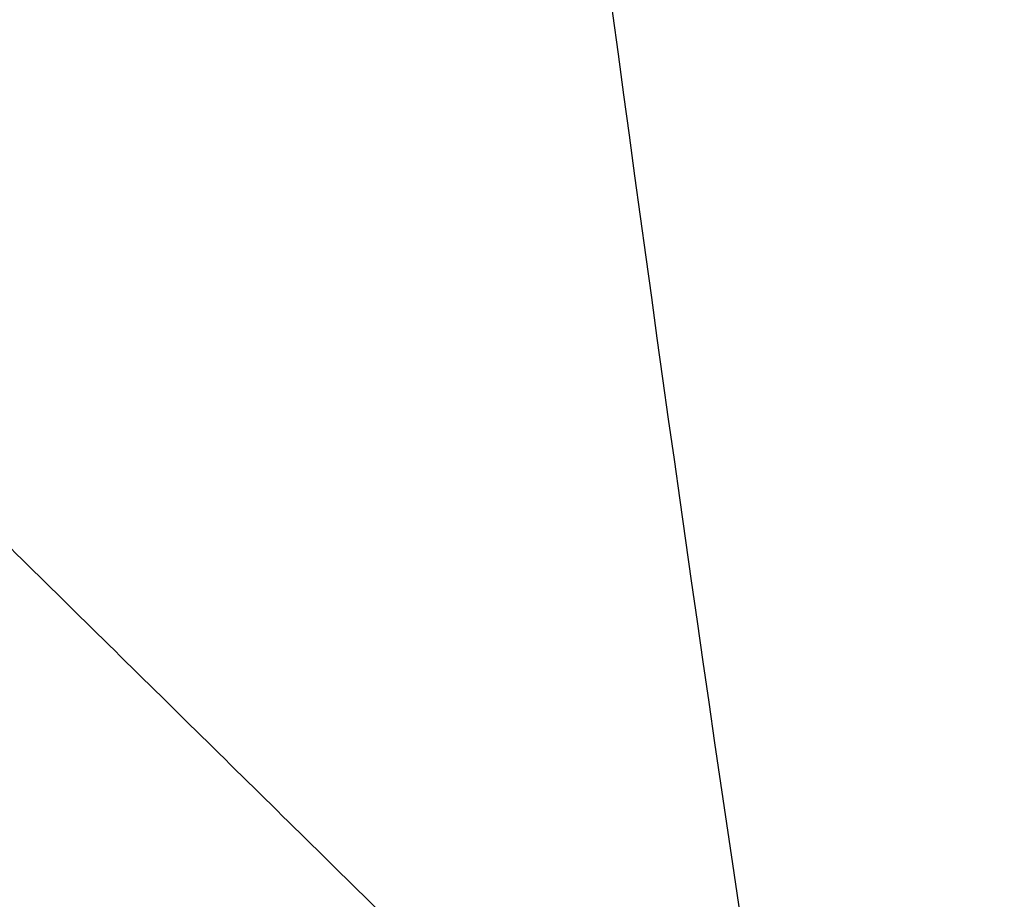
# Model space of a CAD drawing. Header units: millimetres. Extents: x -243.9 to -229.5, y -3.7 to 10.8.
# Tile 225 of 256: x -239.6126 to -239.5673, y 3.3178 to 3.3582. Entities that reach past the tile are written whole.
import ezdxf

# ---------------------------------------------------------------- set-up
doc = ezdxf.new("R2010")
doc.units = ezdxf.units.MM
doc.header["$MEASUREMENT"] = 0
doc.layers.add('Default', color=7, linetype='Continuous', true_color=0x000000)

msp = doc.modelspace()

# ---------------------------------------------------------------- linework, layer by layer
at = {"layer": 'Default'}
msp.add_rational_spline([(-233.669821, 3.75, 127.833877), (-233.6696, 4.138819, 127.833877), (-233.82447, 4.916512, 127.833877), (-234.493949, 5.918591, 127.833877), (-235.330241, 6.468002, 127.833877), (-236.080668, 6.685166, 127.833877), (-236.842743, 6.757931, 127.833877), (-237.807025, 6.566138, 127.833877), (-238.637634, 6.011062, 127.833877), (-239.140695, 5.392198, 127.833877), (-239.414799, 4.865102, 127.833877), (-239.575804, 4.309902, 127.833877), (-239.648397, 3.547765, 127.833877), (-239.456717, 2.583525, 127.833877), (-238.901569, 1.752889, 127.833877), (-238.282743, 1.249842, 127.833877), (-237.755627, 0.97573, 127.833877), (-237.200437, 0.814729, 127.833877), (-236.438295, 0.742134, 127.833877), (-235.474058, 0.933815, 127.833877), (-234.64342, 1.488963, 127.833877), (-234.140374, 2.107788, 127.833877), (-233.866268, 2.634895, 127.833877), (-233.705167, 3.190139, 127.833877), (-233.669777, 3.563335, 127.833877), (-233.669821, 3.75, 127.833877)], [0.853553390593, 0.853553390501, 0.853553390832, 0.853553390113, 0.853553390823, 0.853553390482, 0.853553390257, 0.853553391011, 0.853553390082, 0.853553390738, 0.853553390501, 0.853553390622, 0.853553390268, 0.853553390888, 0.853553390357, 0.853553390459, 0.853553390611, 0.853553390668, 0.853553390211, 0.853553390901, 0.853553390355, 0.85355339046, 0.8535533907, 0.853553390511, 0.853553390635, 0.853553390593], degree=3, knots=[0, 0, 0, 0, 1.138799, 2.277597, 3.462038, 4.008616, 4.555194, 5.693993, 6.832791, 7.425012, 8.017233, 8.563811, 9.110389, 10.249187, 11.387986, 11.980206, 12.572427, 13.119005, 13.665583, 14.804381, 15.94318, 16.535401, 17.127621, 17.674199, 18.220777, 18.220777, 18.220777, 18.220777], dxfattribs=at)
msp.add_open_spline([(-233.690532, 3.75, 128.804588), (-233.690313, 4.136108, 128.804588), (-233.844103, 4.90838, 128.804588), (-234.508915, 5.903472, 128.804588), (-235.339376, 6.449053, 128.804588), (-236.084572, 6.664703, 128.804588), (-236.841333, 6.736961, 128.804588), (-237.798893, 6.546505, 128.804588), (-238.623711, 5.995299, 128.804588), (-239.123265, 5.380749, 128.804588), (-239.395458, 4.857328, 128.804588), (-239.555341, 4.305999, 128.804588), (-239.627427, 3.549175, 128.804588), (-239.437084, 2.591657, 128.804588), (-238.885806, 1.766812, 128.804588), (-238.271295, 1.267272, 128.804588), (-237.747853, 0.995071, 128.804588), (-237.196534, 0.835193, 128.804588), (-236.439705, 0.763104, 128.804588), (-235.48219, 0.953449, 128.804588), (-234.657343, 1.504726, 128.804588), (-234.157804, 2.119237, 128.804588), (-233.885609, 2.642669, 128.804588), (-233.725632, 3.194043, 128.804588), (-233.690488, 3.564637, 128.804588), (-233.690532, 3.75, 128.804588)], degree=3, knots=[0, 0, 0, 0, 1.158433, 2.316866, 3.521729, 4.07773, 4.633732, 5.792165, 6.950598, 7.55303, 8.155461, 8.711463, 9.267464, 10.425897, 11.58433, 12.186762, 12.789193, 13.345195, 13.901196, 15.059629, 16.218062, 16.820494, 17.422925, 17.978927, 18.534928, 18.534928, 18.534928, 18.534928], dxfattribs=at)
msp.add_open_spline([(-239.568018, 3.2896, 127.848938), (-239.636146, 3.356705, 127.848938), (-239.704273, 3.423809, 127.848938)], degree=2, dxfattribs=at)

doc.saveas('drawing.dxf')
